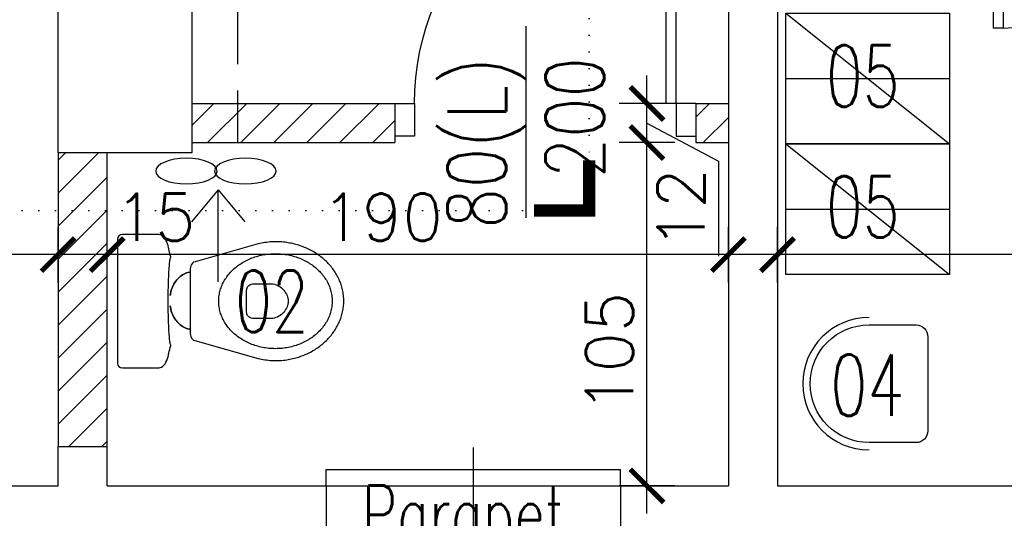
# Model space of a CAD drawing. Header units: millimetres. Extents: x 31969 to 285678, y -69766 to -1123.
# Tile 85 of 161: x 141974 to 142275, y -10615 to -10462. Entities that reach past the tile are written whole.
import ezdxf
from ezdxf.enums import TextEntityAlignment as Align
from ezdxf.lldxf.tags import DXFTag

# ---------------------------------------------------------------- set-up
doc = ezdxf.new("R2010")
doc.units = ezdxf.units.MM
doc.linetypes.add('DOT', pattern=[0.25, 0, -0.25])
doc.linetypes.add('KRE_16_8', pattern=[24, 16, -8])
for name, color, linetype in [('a-opis 1', 3, 'Continuous'), ('a-opis 2', 1, 'Continuous'), ('a-opis stolarki 1', 3, 'Continuous'), ('a-opis technologii 2', 12, 'Continuous'), ('a-przekrój 2', 251, 'Continuous'), ('a-stolarka drzwiowa', 3, 'Continuous'), ('a-stolarka okienna', 3, 'Continuous'), ('a-wentylacja', 3, 'Continuous'), ('a-wymiary', 11, 'Continuous'), ('a-wyposażenie', 84, 'Continuous'), ('a-ściany działowe projektowane', 5, 'Continuous'), ('a-ściany istniejące murowane', 6, 'Continuous')]:
    doc.layers.add(name, color=color, linetype=linetype)
doc.styles.add('MAREK', font='simplex.shx')
doc.styles.add('RS01507', font='romans.shx', dxfattribs={"width": 0.7, "height": 0.15})
doc.styles.add('WYMIAR', font='romans.shx', dxfattribs={"width": 0.8})
tags = doc.linetypes.add('DASHED', pattern=[0.75, 0.5, -0.25]).pattern_tags.tags
tags[6:7] = [DXFTag(74, 4), DXFTag(75, 0), DXFTag(340, '0'), DXFTag(46, 1.0), DXFTag(50, 0.0), DXFTag(44, 0.0), DXFTag(45, 0.0)]
tags[4:5] = [DXFTag(74, 4), DXFTag(75, 0), DXFTag(340, '0'), DXFTag(46, 1.0), DXFTag(50, 0.0), DXFTag(44, 0.0), DXFTag(45, 0.0)]
doc.dimstyles.new('MAREK', dxfattribs={"dimscale": 0.85, "dimtxt": 17, "dimasz": 12, "dimexe": 10, "dimexo": 0.625, "dimgap": 5, "dimtad": 1, "dimdec": 1, "dimdsep": 46, "dimtxsty": 'MAREK', "dimblk1": 'ARCHTICK', "dimblk2": 'ARCHTICK', "dimsah": 1, "dimcen": 2.5, "dimdle": 10, "dimadec": 0, "dimazin": 0, "dimtfac": 1, "dimtdec": 1, "dimtmove": 1, "dimatfit": 3, "dimldrblk": 'ARCHTICK', "dimfxl": 0, "dimtolj": 1, "dimtzin": 0, "dimarcsym": 0})

# ---------------------------------------------------------------- blocks, each defined once
blk = doc.blocks.new('A$C742963B9')
at = {"layer": 'a-stolarka drzwiowa'}
for p, q in [((6, 88.49), (0, 88.49)), ((6, 78.49), (6, 88.49)), ((86, 78.49), (86, 88.49)), ((86, 88.49), (92, 88.49)), ((0, 78.49), (6, 78.49)), ((86, 78.49), (83, 78.49)), ((83, 78.49), (83, 0)), ((92, 78.49), (86, 78.49)), ((86, 78.49), (86, 0)), ((83, 0), (86, 0))]:
    blk.add_line(p, q, dxfattribs=at)
at = {"layer": 'a-stolarka drzwiowa', "linetype": 'DASHED', "lineweight": 25, "ltscale": 20}
blk.add_arc((84.5, 78.49), 78.5, 180, 268.9051, dxfattribs=at)
blk = doc.blocks.new('A$C42BE72CD')
at = {"layer": 'a-stolarka drzwiowa'}
for p, q in [((6, 99.95), (0, 99.95)), ((6, 89.95), (6, 99.95)), ((96, 89.95), (96, 99.95)), ((96, 99.95), (102, 99.95)), ((0, 89.95), (6, 89.95)), ((6, 89.95), (9, 89.95)), ((6, 89.95), (6, 0)), ((9, 89.95), (9, 0)), ((102, 89.95), (96, 89.95)), ((9, 0), (6, 0))]:
    blk.add_line(p, q, dxfattribs=at)
at = {"layer": 'a-stolarka drzwiowa', "linetype": 'DASHED', "lineweight": 25, "ltscale": 20}
blk.add_arc((6, 89.95), 90, 271.9102, 0, dxfattribs=at)
blk = doc.blocks.new('_ARCHTICK')
at = {"color": 0, "linetype": 'ByBlock', "const_width": 0.15}
blk.add_lwpolyline([(-0.5, -0.5), (0.5, 0.5)], dxfattribs=at)
blk = doc.blocks.new('*D101')
at = {"layer": 'a-wymiary', "color": 0, "lineweight": -2, "ltscale": 100}
for p, q in [((142206.07, -10542.86), (142206.07, -10525.86)), ((142446.07, -10541.08), (142446.07, -10525.86)), ((142454.57, -10534.36), (142197.57, -10534.36))]:
    blk.add_line(p, q, dxfattribs=at)
at = {"layer": 'DEFPOINTS', "color": 0, "ltscale": 100}
for p in [(142206.07, -10534.36), (142446.07, -10541.61), (142206.07, -10543.83)]:
    blk.add_point(p, dxfattribs=at)
at = {"layer": 'a-wymiary', "color": 0, "lineweight": -2, "ltscale": 100, "xscale": 10.2, "yscale": 10.2, "zscale": 10.2, "rotation": 180}
blk.add_blockref('_ARCHTICK', (142206.07, -10534.36), dxfattribs=at)
at = {"layer": 'a-wymiary', "color": 0, "lineweight": -2, "ltscale": 100, "xscale": 10.2, "yscale": 10.2, "zscale": 10.2}
blk.add_blockref('_ARCHTICK', (142446.07, -10534.36), dxfattribs=at)
at = {"layer": 'a-wymiary', "color": 0, "ltscale": 100, "insert": (142326.07, -10522.88), "char_height": 14.45, "attachment_point": 5, "style": 'MAREK'}
blk.add_mtext('\\A1;240', dxfattribs=at)
blk = doc.blocks.new('*D102')
at = {"layer": 'a-wymiary', "color": 0, "lineweight": -2, "ltscale": 100}
for p, q in [((142001.07, -10542.86), (142001.07, -10525.86)), ((142191.07, -10542.86), (142191.07, -10525.86)), ((142199.57, -10534.36), (141992.57, -10534.36))]:
    blk.add_line(p, q, dxfattribs=at)
at = {"layer": 'DEFPOINTS', "color": 0, "ltscale": 100}
for p in [(142001.07, -10534.36), (142001.07, -10543.83), (142191.07, -10543.83)]:
    blk.add_point(p, dxfattribs=at)
at = {"layer": 'a-wymiary', "color": 0, "lineweight": -2, "ltscale": 100, "xscale": 10.2, "yscale": 10.2, "zscale": 10.2, "rotation": 180}
blk.add_blockref('_ARCHTICK', (142001.07, -10534.36), dxfattribs=at)
at = {"layer": 'a-wymiary', "color": 0, "lineweight": -2, "ltscale": 100, "xscale": 10.2, "yscale": 10.2, "zscale": 10.2}
blk.add_blockref('_ARCHTICK', (142191.07, -10534.36), dxfattribs=at)
at = {"layer": 'a-wymiary', "color": 0, "ltscale": 100, "insert": (142085.14, -10522.88), "char_height": 14.45, "attachment_point": 5, "style": 'MAREK'}
blk.add_mtext('\\A1;190', dxfattribs=at)
blk = doc.blocks.new('*D103')
at = {"layer": 'a-wymiary', "color": 0, "lineweight": -2, "ltscale": 100}
for p, q in [((141986.07, -10542.36), (141986.07, -10525.86)), ((142001.07, -10542.86), (142001.07, -10525.86)), ((142009.57, -10534.36), (141977.57, -10534.36))]:
    blk.add_line(p, q, dxfattribs=at)
at = {"layer": 'DEFPOINTS', "color": 0, "ltscale": 100}
for p in [(141986.07, -10534.36), (141986.07, -10542.89), (142001.07, -10543.83)]:
    blk.add_point(p, dxfattribs=at)
at = {"layer": 'a-wymiary', "color": 0, "lineweight": -2, "ltscale": 100, "xscale": 10.2, "yscale": 10.2, "zscale": 10.2, "rotation": 180}
blk.add_blockref('_ARCHTICK', (141986.07, -10534.36), dxfattribs=at)
at = {"layer": 'a-wymiary', "color": 0, "lineweight": -2, "ltscale": 100, "xscale": 10.2, "yscale": 10.2, "zscale": 10.2}
blk.add_blockref('_ARCHTICK', (142001.07, -10534.36), dxfattribs=at)
at = {"layer": 'a-wymiary', "color": 0, "ltscale": 100, "insert": (142015.76, -10522.88), "char_height": 14.45, "attachment_point": 5, "style": 'MAREK'}
blk.add_mtext('\\A1;15', dxfattribs=at)
blk = doc.blocks.new('*D113')
at = {"layer": 'a-wymiary', "color": 0, "lineweight": -2, "ltscale": 100}
for p, q in [((142166.15, -10613.6), (142166.15, -10491.6)), ((142174.65, -10500.1), (142157.65, -10500.1)), ((142174.65, -10605.1), (142157.65, -10605.1))]:
    blk.add_line(p, q, dxfattribs=at)
at = {"layer": 'DEFPOINTS', "color": 0, "ltscale": 100}
for p in [(142166.15, -10500.1), (142191.07, -10500.1), (142191.07, -10605.1)]:
    blk.add_point(p, dxfattribs=at)
at = {"layer": 'a-wymiary', "color": 0, "lineweight": -2, "ltscale": 100, "xscale": 10.2, "yscale": 10.2, "zscale": 10.2}
for p, rotation in [((142166.15, -10500.1), 90), ((142166.15, -10605.1), 270)]:
    blk.add_blockref('_ARCHTICK', p, dxfattribs=dict(at, rotation=rotation))
at = {"layer": 'a-wymiary', "color": 0, "ltscale": 100, "insert": (142154.67, -10564.25), "char_height": 14.45, "attachment_point": 5, "rotation": 90, "style": 'MAREK'}
blk.add_mtext('\\A1;105', dxfattribs=at)
blk = doc.blocks.new('*D114')
at = {"layer": 'a-wymiary', "color": 0, "lineweight": -2, "ltscale": 100}
for p, q in [((142166.15, -10508.6), (142166.15, -10479.6)), ((142174.65, -10488.1), (142157.65, -10488.1)), ((142166.15, -10494.1), (142188.02, -10505.73)), ((142174.65, -10500.1), (142157.65, -10500.1)), ((142188.02, -10505.73), (142188.02, -10534.87))]:
    blk.add_line(p, q, dxfattribs=at)
at = {"layer": 'DEFPOINTS', "color": 0, "ltscale": 100}
for p in [(142166.15, -10488.1), (142181.07, -10488.1), (142191.07, -10500.1)]:
    blk.add_point(p, dxfattribs=at)
at = {"layer": 'a-wymiary', "color": 0, "lineweight": -2, "ltscale": 100, "xscale": 10.2, "yscale": 10.2, "zscale": 10.2}
for p, rotation in [((142166.15, -10488.1), 90), ((142166.15, -10500.1), 270)]:
    blk.add_blockref('_ARCHTICK', p, dxfattribs=dict(at, rotation=rotation))
at = {"layer": 'a-wymiary', "color": 0, "ltscale": 100, "insert": (142176.55, -10520.3), "char_height": 14.45, "attachment_point": 5, "rotation": 90, "style": 'MAREK'}
blk.add_mtext('\\A1;12', dxfattribs=at)
blk = doc.blocks.new('*D118')
at = {"layer": 'a-wymiary', "color": 0, "lineweight": -2, "ltscale": 100}
for p, q in [((140928.07, -10542.86), (140928.07, -10525.86)), ((141986.07, -10542.86), (141986.07, -10525.86)), ((141994.57, -10534.36), (140919.57, -10534.36))]:
    blk.add_line(p, q, dxfattribs=at)
at = {"layer": 'DEFPOINTS', "color": 0, "ltscale": 100}
for p in [(140928.07, -10534.36), (140928.07, -10544.14), (141986.07, -10544.14)]:
    blk.add_point(p, dxfattribs=at)
at = {"layer": 'a-wymiary', "color": 0, "lineweight": -2, "ltscale": 100, "xscale": 10.2, "yscale": 10.2, "zscale": 10.2, "rotation": 180}
blk.add_blockref('_ARCHTICK', (140928.07, -10534.36), dxfattribs=at)
at = {"layer": 'a-wymiary', "color": 0, "lineweight": -2, "ltscale": 100, "xscale": 10.2, "yscale": 10.2, "zscale": 10.2}
blk.add_blockref('_ARCHTICK', (141986.07, -10534.36), dxfattribs=at)
at = {"layer": 'a-wymiary', "color": 0, "ltscale": 100, "insert": (141457.07, -10522.88), "char_height": 14.45, "attachment_point": 5, "style": 'MAREK'}
blk.add_mtext('\\A1;1058', dxfattribs=at)

msp = doc.modelspace()

# ---------------------------------------------------------------- hatches: boundary and pattern name
at = {"layer": 'a-przekrój 2', "ltscale": 0.1}
h = msp.add_hatch(dxfattribs=at)
h.set_pattern_fill('LINE', color=256, scale=2.25, angle=45)
h.paths.add_polyline_path([(142266.07, -10375.1), (142266.07, -10360.1), (142236.07, -10360.1), (142236.07, -10375.1)])
h.paths.add_polyline_path([(142181.07, -10500.1), (142191.07, -10500.1), (142191.07, -10488.1), (142181.07, -10488.1)])
h.paths.add_polyline_path([(142089.07, -10500.1), (142089.07, -10488.1), (142027.07, -10488.1), (142027.07, -10500.1)])
h.paths.add_polyline_path([(142001.07, -10503.1), (141986.07, -10503.1), (141986.07, -10593.1), (142001.07, -10593.1)])
h.paths.add_polyline_path([(142001.07, -10313.1), (141986.07, -10313.1), (141986.07, -10360.1), (142001.07, -10360.1)])

# ---------------------------------------------------------------- linework, layer by layer
at = {"layer": 'a-opis 1', "linetype": 'DOT', "ltscale": 20}
for p, q in [((142148.48, -9498.2), (142148.5, -10504.8)), ((142148.5, -10520.85), (141936.15, -10520.85))]:
    msp.add_line(p, q, dxfattribs=at)
at = {"layer": 'a-opis 2', "const_width": 3.74}
msp.add_lwpolyline([(142131.61, -10520.88), (142148.5, -10520.85), (142148.47, -10505.49)], dxfattribs=at)
at = {"layer": 'a-opis stolarki 1'}
for p, q in [((142129.13, -10464.49), (142129.13, -10523.11)), ((142113.07, -10730.53), (142113.07, -10593.4))]:
    msp.add_line(p, q, dxfattribs=at)
at = {"layer": 'a-stolarka okienna', "ltscale": 40}
for p, q in [((142068.07, -10605.1), (142068.07, -10600.1)), ((142068.07, -10600.1), (142158.07, -10600.1)), ((142158.07, -10605.1), (142158.07, -10600.1))]:
    msp.add_line(p, q, dxfattribs=at)
at = {"layer": 'a-stolarka okienna', "linetype": 'DASHED', "lineweight": 25, "ltscale": 20}
msp.add_line((142068.07, -10605.1), (142158.07, -10605.1), dxfattribs=at)
at = {"layer": 'a-wentylacja', "linetype": 'KRE_16_8'}
msp.add_line((142041.07, -10500.1), (142041.07, -10417.6), dxfattribs=at)
at = {"layer": 'a-wentylacja', "linetype": 'DASHED', "ltscale": 0.009}
for p, q in [((142034.98, -10514.55), (142026.84, -10524.3)), ((142034.98, -10542.67), (142034.98, -10514.55)), ((142034.98, -10514.55), (142043.13, -10524.3))]:
    msp.add_line(p, q, dxfattribs=at)
at = {"layer": 'a-wentylacja', "extrusion": (0, 0, -1)}
for centre in [(142025.31, -10508.79), (142043.33, -10508.79)]:
    msp.add_ellipse(centre, major_axis=(-9.4, 0), ratio=0.416668, dxfattribs=at)
at = {"layer": 'a-wyposażenie'}
for p, q in [((142208.63, -10460.45), (142258.63, -10500.45)), ((142208.63, -10480.45), (142258.63, -10480.45)), ((142208.63, -10500.45), (142258.63, -10540.45)), ((142208.63, -10520.45), (142258.63, -10520.45)), ((142004.36, -10529.07), (142004.24, -10529.62)), ((142004.24, -10529.62), (142004.24, -10548.6)), ((142004.69, -10528.62), (142004.36, -10529.07)), ((142005.17, -10528.32), (142004.69, -10528.62)), ((142005.75, -10528.21), (142005.17, -10528.32)), ((142016.94, -10528.21), (142005.75, -10528.21)), ((142017.32, -10528.26), (142016.94, -10528.21)), ((142017.7, -10528.41), (142017.32, -10528.26)), ((142018.07, -10528.67), (142017.7, -10528.41)), ((142018.42, -10529), (142018.07, -10528.67)), ((142018.76, -10529.42), (142018.42, -10529)), ((142019.06, -10529.9), (142018.76, -10529.42)), ((142019.32, -10530.45), (142019.06, -10529.9)), ((142019.53, -10531.05), (142019.32, -10530.45)), ((142019.68, -10531.59), (142019.53, -10531.05)), ((142019.53, -10531.05), (142019.53, -10531.05)), ((142019.81, -10532.14), (142019.68, -10531.59)), ((142019.95, -10532.71), (142019.81, -10532.14)), ((142047.2, -10531.1), (142027.97, -10536.52)), ((142047.72, -10530.99), (142047.2, -10531.1)), ((142048.24, -10530.88), (142047.72, -10530.99)), ((142048.76, -10530.78), (142048.24, -10530.88)), ((142049.29, -10530.69), (142048.76, -10530.78)), ((142049.82, -10530.61), (142049.29, -10530.69)), ((142050.36, -10530.54), (142049.82, -10530.61)), ((142050.9, -10530.48), (142050.36, -10530.54)), ((142051.44, -10530.44), (142050.9, -10530.48)), ((142051.99, -10530.42), (142051.44, -10530.44)), ((142052.54, -10530.41), (142051.99, -10530.42)), ((142053.04, -10530.41), (142052.54, -10530.41)), ((142053.53, -10530.43), (142053.04, -10530.41)), ((142054.02, -10530.45), (142053.53, -10530.43)), ((142054.52, -10530.49), (142054.02, -10530.45)), ((142055, -10530.53), (142054.52, -10530.49)), ((142055.49, -10530.59), (142055, -10530.53)), ((142055.97, -10530.65), (142055.49, -10530.59)), ((142056.44, -10530.73), (142055.97, -10530.65)), ((142056.92, -10530.81), (142056.44, -10530.73)), ((142057.38, -10530.9), (142056.92, -10530.81)), ((142057.85, -10531), (142057.38, -10530.9)), ((142058.31, -10531.11), (142057.85, -10531)), ((142058.77, -10531.23), (142058.31, -10531.11)), ((142059.22, -10531.36), (142058.77, -10531.23)), ((142059.67, -10531.5), (142059.22, -10531.36)), ((142060.11, -10531.64), (142059.67, -10531.5)), ((142060.55, -10531.79), (142060.11, -10531.64)), ((142060.98, -10531.96), (142060.55, -10531.79)), ((142061.41, -10532.13), (142060.98, -10531.96)), ((142061.83, -10532.3), (142061.41, -10532.13)), ((142062.25, -10532.49), (142061.83, -10532.3)), ((142062.66, -10532.68), (142062.25, -10532.49)), ((142020.08, -10533.28), (142019.95, -10532.71)), ((142020.22, -10533.86), (142020.08, -10533.28)), ((142020.38, -10534.43), (142020.22, -10533.86)), ((142020.33, -10535.8), (142020.38, -10535.52)), ((142020.56, -10535), (142020.38, -10534.43)), ((142020.38, -10535.52), (142020.44, -10535.3)), ((142020.44, -10535.3), (142020.5, -10535.12)), ((142020.5, -10535.12), (142020.56, -10535)), ((142020.56, -10535), (142020.56, -10535)), ((142044.5, -10535.73), (142044.93, -10535.55)), ((142044.93, -10535.55), (142045.36, -10535.38)), ((142045.36, -10535.38), (142045.8, -10535.21)), ((142045.8, -10535.21), (142046.25, -10535.06)), ((142046.25, -10535.06), (142046.7, -10534.92)), ((142046.7, -10534.92), (142047.16, -10534.79)), ((142047.16, -10534.79), (142047.63, -10534.66)), ((142047.63, -10534.66), (142048.1, -10534.55)), ((142048.1, -10534.55), (142048.57, -10534.45)), ((142048.57, -10534.45), (142049.05, -10534.36)), ((142049.05, -10534.36), (142049.54, -10534.29)), ((142049.54, -10534.29), (142050.03, -10534.22)), ((142050.03, -10534.22), (142050.52, -10534.17)), ((142050.52, -10534.17), (142051.02, -10534.12)), ((142051.02, -10534.12), (142051.52, -10534.09)), ((142051.52, -10534.09), (142052.03, -10534.07)), ((142052.03, -10534.07), (142052.54, -10534.07)), ((142052.54, -10534.07), (142052.54, -10534.07)), ((142052.54, -10534.07), (142053.05, -10534.07)), ((142053.05, -10534.07), (142053.55, -10534.09)), ((142053.55, -10534.09), (142054.06, -10534.12)), ((142054.06, -10534.12), (142054.55, -10534.17)), ((142054.55, -10534.17), (142055.05, -10534.22)), ((142055.05, -10534.22), (142055.54, -10534.29)), ((142055.54, -10534.29), (142056.02, -10534.36)), ((142056.02, -10534.36), (142056.5, -10534.45)), ((142056.5, -10534.45), (142056.98, -10534.55)), ((142056.98, -10534.55), (142057.45, -10534.66)), ((142057.45, -10534.66), (142057.91, -10534.79)), ((142057.91, -10534.79), (142058.37, -10534.92)), ((142058.37, -10534.92), (142058.83, -10535.06)), ((142058.83, -10535.06), (142059.27, -10535.21)), ((142059.27, -10535.21), (142059.71, -10535.38)), ((142059.71, -10535.38), (142060.15, -10535.55)), ((142060.15, -10535.55), (142060.58, -10535.73)), ((142063.07, -10532.89), (142062.66, -10532.68)), ((142063.47, -10533.09), (142063.07, -10532.89)), ((142063.86, -10533.31), (142063.47, -10533.09)), ((142064.25, -10533.53), (142063.86, -10533.31)), ((142064.64, -10533.77), (142064.25, -10533.53)), ((142065.01, -10534), (142064.64, -10533.77)), ((142065.38, -10534.25), (142065.01, -10534)), ((142065.75, -10534.5), (142065.38, -10534.25)), ((142066.1, -10534.76), (142065.75, -10534.5)), ((142066.45, -10535.03), (142066.1, -10534.76)), ((142066.8, -10535.3), (142066.45, -10535.03)), ((142067.13, -10535.58), (142066.8, -10535.3)), ((142067.46, -10535.86), (142067.13, -10535.58)), ((142020.01, -10538.91), (142020.05, -10538.36)), ((142020.05, -10538.36), (142020.09, -10537.85)), ((142020.09, -10537.85), (142020.13, -10537.37)), ((142020.13, -10537.37), (142020.18, -10536.92)), ((142020.18, -10536.92), (142020.22, -10536.5)), ((142020.22, -10536.5), (142020.27, -10536.13)), ((142020.27, -10536.13), (142020.33, -10535.8)), ((142026.55, -10538.21), (142026.47, -10538.72)), ((142026.68, -10537.75), (142026.55, -10538.21)), ((142026.88, -10537.33), (142026.68, -10537.75)), ((142027.15, -10536.98), (142026.88, -10537.33)), ((142027.51, -10536.71), (142027.15, -10536.98)), ((142027.97, -10536.52), (142027.51, -10536.71)), ((142039.64, -10538.91), (142039.96, -10538.62)), ((142039.96, -10538.62), (142040.29, -10538.33)), ((142040.29, -10538.33), (142040.63, -10538.05)), ((142040.63, -10538.05), (142040.98, -10537.78)), ((142040.98, -10537.78), (142041.34, -10537.52)), ((142041.34, -10537.52), (142041.71, -10537.27)), ((142041.71, -10537.27), (142042.08, -10537.02)), ((142042.08, -10537.02), (142042.47, -10536.78)), ((142042.47, -10536.78), (142042.86, -10536.55)), ((142042.86, -10536.55), (142043.26, -10536.34)), ((142043.26, -10536.34), (142043.66, -10536.12)), ((142043.66, -10536.12), (142044.08, -10535.92)), ((142044.08, -10535.92), (142044.5, -10535.73)), ((142060.58, -10535.73), (142061, -10535.92)), ((142061, -10535.92), (142061.41, -10536.12)), ((142061.41, -10536.12), (142061.82, -10536.34)), ((142061.82, -10536.34), (142062.22, -10536.55)), ((142062.22, -10536.55), (142062.61, -10536.78)), ((142062.61, -10536.78), (142062.99, -10537.02)), ((142062.99, -10537.02), (142063.37, -10537.27)), ((142063.37, -10537.27), (142063.74, -10537.52)), ((142063.74, -10537.52), (142064.09, -10537.78)), ((142064.09, -10537.78), (142064.44, -10538.05)), ((142064.44, -10538.05), (142064.78, -10538.33)), ((142064.78, -10538.33), (142065.12, -10538.62)), ((142065.12, -10538.62), (142065.44, -10538.91)), ((142067.78, -10536.15), (142067.46, -10535.86)), ((142068.1, -10536.45), (142067.78, -10536.15)), ((142068.41, -10536.75), (142068.1, -10536.45)), ((142068.7, -10537.06), (142068.41, -10536.75)), ((142069, -10537.38), (142068.7, -10537.06)), ((142069.28, -10537.7), (142069, -10537.38)), ((142069.55, -10538.03), (142069.28, -10537.7)), ((142069.82, -10538.36), (142069.55, -10538.03)), ((142070.08, -10538.69), (142069.82, -10538.36)), ((142019.85, -10541.91), (142019.88, -10541.28)), ((142019.88, -10541.28), (142019.91, -10540.67)), ((142019.91, -10540.67), (142019.94, -10540.06)), ((142019.94, -10540.06), (142019.97, -10539.47)), ((142019.97, -10539.47), (142020.01, -10538.91)), ((142023.01, -10541.41), (142022.67, -10541.75)), ((142022.67, -10541.75), (142023.01, -10541.41)), ((142023.36, -10541.09), (142023.01, -10541.41)), ((142023.01, -10541.41), (142023.36, -10541.09)), ((142023.73, -10540.8), (142023.36, -10541.09)), ((142023.36, -10541.09), (142023.73, -10540.8)), ((142024.12, -10540.54), (142023.73, -10540.8)), ((142023.73, -10540.8), (142024.12, -10540.54)), ((142024.51, -10540.31), (142024.12, -10540.54)), ((142024.12, -10540.54), (142024.51, -10540.31)), ((142024.93, -10540.11), (142024.51, -10540.31)), ((142024.51, -10540.31), (142024.93, -10540.11)), ((142025.35, -10539.94), (142024.93, -10540.11)), ((142024.93, -10540.11), (142025.35, -10539.94)), ((142025.78, -10539.8), (142025.35, -10539.94)), ((142025.35, -10539.94), (142025.78, -10539.8)), ((142026.23, -10539.7), (142025.78, -10539.8)), ((142025.78, -10539.8), (142026.23, -10539.7)), ((142026.42, -10539.83), (142026.41, -10540.4)), ((142026.41, -10540.4), (142026.41, -10548.51)), ((142026.43, -10539.27), (142026.42, -10539.83)), ((142026.47, -10538.72), (142026.43, -10539.27)), ((142037.19, -10541.86), (142037.42, -10541.51)), ((142037.42, -10541.51), (142037.66, -10541.16)), ((142037.66, -10541.16), (142037.91, -10540.82)), ((142037.91, -10540.82), (142038.17, -10540.48)), ((142038.17, -10540.48), (142038.44, -10540.16)), ((142038.44, -10540.16), (142038.73, -10539.83)), ((142038.73, -10539.83), (142039.02, -10539.52)), ((142039.02, -10539.52), (142039.32, -10539.21)), ((142039.32, -10539.21), (142039.64, -10538.91)), ((142065.44, -10538.91), (142065.75, -10539.21)), ((142065.75, -10539.21), (142066.06, -10539.52)), ((142066.06, -10539.52), (142066.35, -10539.83)), ((142066.35, -10539.83), (142066.63, -10540.16)), ((142066.63, -10540.16), (142066.9, -10540.48)), ((142066.9, -10540.48), (142067.17, -10540.82)), ((142067.17, -10540.82), (142067.42, -10541.16)), ((142067.42, -10541.16), (142067.66, -10541.51)), ((142067.66, -10541.51), (142067.89, -10541.86)), ((142070.33, -10539.04), (142070.08, -10538.69)), ((142070.57, -10539.38), (142070.33, -10539.04)), ((142070.8, -10539.74), (142070.57, -10539.38)), ((142071.03, -10540.09), (142070.8, -10539.74)), ((142071.24, -10540.46), (142071.03, -10540.09)), ((142071.45, -10540.82), (142071.24, -10540.46)), ((142071.64, -10541.19), (142071.45, -10540.82)), ((142071.83, -10541.57), (142071.64, -10541.19)), ((142072, -10541.95), (142071.83, -10541.57)), ((142019.77, -10545.11), (142019.78, -10544.47)), ((142019.78, -10544.47), (142019.79, -10543.83)), ((142019.79, -10543.83), (142019.81, -10543.19)), ((142019.81, -10543.19), (142019.83, -10542.55)), ((142019.83, -10542.55), (142019.85, -10541.91)), ((142021.04, -10544.27), (142020.85, -10544.76)), ((142020.85, -10544.76), (142021.04, -10544.27)), ((142021.26, -10543.8), (142021.04, -10544.27)), ((142021.04, -10544.27), (142021.26, -10543.8)), ((142021.5, -10543.35), (142021.26, -10543.8)), ((142021.26, -10543.8), (142021.5, -10543.35)), ((142021.77, -10542.91), (142021.5, -10543.35)), ((142021.5, -10543.35), (142021.77, -10542.91)), ((142022.05, -10542.5), (142021.77, -10542.91)), ((142021.77, -10542.91), (142022.05, -10542.5)), ((142022.35, -10542.11), (142022.05, -10542.5)), ((142022.05, -10542.5), (142022.35, -10542.11)), ((142022.67, -10541.75), (142022.35, -10542.11)), ((142022.35, -10542.11), (142022.67, -10541.75)), ((142035.78, -10544.87), (142035.92, -10544.48)), ((142035.92, -10544.48), (142036.06, -10544.09)), ((142036.06, -10544.09), (142036.22, -10543.71)), ((142036.22, -10543.71), (142036.39, -10543.33)), ((142036.39, -10543.33), (142036.57, -10542.95)), ((142036.57, -10542.95), (142036.77, -10542.58)), ((142036.77, -10542.58), (142036.97, -10542.22)), ((142036.97, -10542.22), (142037.19, -10541.86)), ((142043.81, -10544.78), (142044.03, -10544.23)), ((142044.03, -10544.23), (142044.36, -10543.84)), ((142044.36, -10543.84), (142044.74, -10543.57)), ((142044.74, -10543.57), (142045.15, -10543.42)), ((142045.15, -10543.42), (142045.55, -10543.34)), ((142045.55, -10543.34), (142045.91, -10543.33)), ((142045.91, -10543.33), (142051.29, -10543.31)), ((142051.29, -10543.31), (142051.77, -10543.34)), ((142051.77, -10543.34), (142052.24, -10543.43)), ((142052.24, -10543.43), (142052.71, -10543.56)), ((142052.71, -10543.56), (142053.15, -10543.75)), ((142053.15, -10543.75), (142053.58, -10543.97)), ((142053.58, -10543.97), (142053.99, -10544.23)), ((142053.99, -10544.23), (142054.37, -10544.53)), ((142054.37, -10544.53), (142054.73, -10544.86)), ((142067.89, -10541.86), (142068.1, -10542.22)), ((142068.1, -10542.22), (142068.31, -10542.58)), ((142068.31, -10542.58), (142068.51, -10542.95)), ((142068.51, -10542.95), (142068.69, -10543.33)), ((142068.69, -10543.33), (142068.86, -10543.71)), ((142068.86, -10543.71), (142069.02, -10544.09)), ((142069.02, -10544.09), (142069.16, -10544.48)), ((142069.16, -10544.48), (142069.29, -10544.87)), ((142072.17, -10542.33), (142072, -10541.95)), ((142072.33, -10542.72), (142072.17, -10542.33)), ((142072.48, -10543.11), (142072.33, -10542.72)), ((142072.61, -10543.51), (142072.48, -10543.11)), ((142072.74, -10543.9), (142072.61, -10543.51)), ((142072.86, -10544.31), (142072.74, -10543.9)), ((142072.97, -10544.71), (142072.86, -10544.31)), ((142019.75, -10546.34), (142019.76, -10545.73)), ((142019.75, -10546.94), (142019.75, -10546.34)), ((142019.75, -10547.52), (142019.75, -10546.94)), ((142019.75, -10548.07), (142019.75, -10547.52)), ((142019.76, -10545.73), (142019.77, -10545.11)), ((142020.41, -10546.32), (142020.31, -10546.86)), ((142020.31, -10546.86), (142020.41, -10546.32)), ((142020.53, -10545.78), (142020.41, -10546.32)), ((142020.41, -10546.32), (142020.53, -10545.78)), ((142020.68, -10545.26), (142020.53, -10545.78)), ((142020.53, -10545.78), (142020.68, -10545.26)), ((142020.85, -10544.76), (142020.68, -10545.26)), ((142020.68, -10545.26), (142020.85, -10544.76)), ((142035.23, -10547.75), (142035.27, -10547.32)), ((142035.27, -10547.32), (142035.32, -10546.91)), ((142035.32, -10546.91), (142035.39, -10546.49)), ((142035.39, -10546.49), (142035.47, -10546.08)), ((142035.47, -10546.08), (142035.56, -10545.68)), ((142035.56, -10545.68), (142035.66, -10545.27)), ((142035.66, -10545.27), (142035.78, -10544.87)), ((142043.73, -10545.51), (142043.81, -10544.78)), ((142043.73, -10548.36), (142043.73, -10545.51)), ((142054.73, -10544.86), (142055.07, -10545.22)), ((142055.07, -10545.22), (142055.37, -10545.6)), ((142055.37, -10545.6), (142055.64, -10546)), ((142055.64, -10546), (142055.88, -10546.41)), ((142055.88, -10546.41), (142056.08, -10546.84)), ((142056.08, -10546.84), (142056.24, -10547.28)), ((142056.24, -10547.28), (142056.36, -10547.72)), ((142069.29, -10544.87), (142069.41, -10545.27)), ((142069.41, -10545.27), (142069.52, -10545.68)), ((142069.52, -10545.68), (142069.61, -10546.08)), ((142069.61, -10546.08), (142069.69, -10546.49)), ((142069.69, -10546.49), (142069.75, -10546.91)), ((142069.75, -10546.91), (142069.81, -10547.32)), ((142069.81, -10547.32), (142069.84, -10547.75)), ((142073.06, -10545.12), (142072.97, -10544.71)), ((142073.15, -10545.54), (142073.06, -10545.12)), ((142073.22, -10545.95), (142073.15, -10545.54)), ((142073.28, -10546.37), (142073.22, -10545.95)), ((142073.33, -10546.79), (142073.28, -10546.37)), ((142073.38, -10547.22), (142073.33, -10546.79)), ((142073.4, -10547.64), (142073.38, -10547.22)), ((142073.42, -10548.07), (142073.4, -10547.64)), ((142004.24, -10548.6), (142004.24, -10567.58)), ((142019.68, -10548.6), (142019.68, -10548.53)), ((142019.76, -10548.6), (142019.75, -10548.07)), ((142019.75, -10549.12), (142019.76, -10548.6)), ((142019.75, -10549.68), (142019.75, -10549.12)), ((142019.75, -10550.25), (142019.75, -10549.68)), ((142019.75, -10550.85), (142019.75, -10550.25)), ((142019.76, -10548.6), (142019.76, -10548.6)), ((142020.31, -10550.01), (142020.41, -10550.56)), ((142020.41, -10550.56), (142020.31, -10550.01)), ((142020.41, -10550.56), (142020.53, -10551.09)), ((142020.53, -10551.09), (142020.41, -10550.56)), ((142026.41, -10548.51), (142026.41, -10556.78)), ((142035.21, -10548.17), (142035.23, -10547.75)), ((142035.21, -10548.6), (142035.21, -10548.17)), ((142035.21, -10549.02), (142035.21, -10548.6)), ((142035.21, -10548.6), (142035.21, -10548.6)), ((142035.23, -10549.45), (142035.21, -10549.02)), ((142035.27, -10549.87), (142035.23, -10549.45)), ((142035.32, -10550.29), (142035.27, -10549.87)), ((142035.39, -10550.7), (142035.32, -10550.29)), ((142043.73, -10551.69), (142043.73, -10548.36)), ((142056.08, -10550.35), (142055.88, -10550.78)), ((142056.24, -10549.91), (142056.08, -10550.35)), ((142056.35, -10549.47), (142056.24, -10549.91)), ((142056.43, -10549.03), (142056.35, -10549.47)), ((142056.36, -10547.72), (142056.43, -10548.16)), ((142056.43, -10548.16), (142056.45, -10548.59)), ((142056.45, -10548.59), (142056.43, -10549.03)), ((142069.75, -10550.29), (142069.69, -10550.7)), ((142069.81, -10549.87), (142069.75, -10550.29)), ((142069.84, -10549.45), (142069.81, -10549.87)), ((142069.84, -10547.75), (142069.86, -10548.17)), ((142069.86, -10549.02), (142069.84, -10549.45)), ((142069.86, -10548.17), (142069.87, -10548.6)), ((142069.87, -10548.6), (142069.86, -10549.02)), ((142069.87, -10548.6), (142069.87, -10548.6)), ((142073.22, -10551.06), (142073.28, -10550.64)), ((142073.28, -10550.64), (142073.33, -10550.22)), ((142073.33, -10550.22), (142073.38, -10549.8)), ((142073.38, -10549.8), (142073.4, -10549.37)), ((142073.4, -10549.37), (142073.42, -10548.94)), ((142073.43, -10548.51), (142073.42, -10548.07)), ((142073.42, -10548.94), (142073.43, -10548.51)), ((142019.76, -10551.46), (142019.75, -10550.85)), ((142019.77, -10552.09), (142019.76, -10551.46)), ((142019.78, -10552.72), (142019.77, -10552.09)), ((142019.79, -10553.36), (142019.78, -10552.72)), ((142019.81, -10554), (142019.79, -10553.36)), ((142020.53, -10551.09), (142020.68, -10551.61)), ((142020.68, -10551.61), (142020.53, -10551.09)), ((142020.68, -10551.61), (142020.85, -10552.12)), ((142020.85, -10552.12), (142020.68, -10551.61)), ((142020.85, -10552.12), (142021.04, -10552.61)), ((142021.04, -10552.61), (142020.85, -10552.12)), ((142021.04, -10552.61), (142021.26, -10553.08)), ((142021.26, -10553.08), (142021.04, -10552.61)), ((142021.26, -10553.08), (142021.5, -10553.53)), ((142021.5, -10553.53), (142021.26, -10553.08)), ((142021.5, -10553.53), (142021.77, -10553.96)), ((142021.77, -10553.96), (142021.5, -10553.53)), ((142035.47, -10551.11), (142035.39, -10550.7)), ((142035.56, -10551.52), (142035.47, -10551.11)), ((142035.66, -10551.92), (142035.56, -10551.52)), ((142035.78, -10552.32), (142035.66, -10551.92)), ((142035.92, -10552.71), (142035.78, -10552.32)), ((142036.06, -10553.1), (142035.92, -10552.71)), ((142036.22, -10553.49), (142036.06, -10553.1)), ((142036.39, -10553.87), (142036.22, -10553.49)), ((142043.81, -10552.42), (142043.73, -10551.69)), ((142044.03, -10552.97), (142043.81, -10552.42)), ((142044.35, -10553.37), (142044.03, -10552.97)), ((142044.74, -10553.63), (142044.35, -10553.37)), ((142045.15, -10553.78), (142044.74, -10553.63)), ((142052.69, -10553.63), (142052.22, -10553.76)), ((142053.14, -10553.45), (142052.69, -10553.63)), ((142053.57, -10553.22), (142053.14, -10553.45)), ((142053.98, -10552.96), (142053.57, -10553.22)), ((142054.36, -10552.66), (142053.98, -10552.96)), ((142054.73, -10552.33), (142054.36, -10552.66)), ((142055.06, -10551.97), (142054.73, -10552.33)), ((142055.37, -10551.59), (142055.06, -10551.97)), ((142055.64, -10551.19), (142055.37, -10551.59)), ((142055.88, -10550.78), (142055.64, -10551.19)), ((142068.86, -10553.49), (142068.69, -10553.87)), ((142069.02, -10553.1), (142068.86, -10553.49)), ((142069.16, -10552.71), (142069.02, -10553.1)), ((142069.29, -10552.32), (142069.16, -10552.71)), ((142069.41, -10551.92), (142069.29, -10552.32)), ((142069.52, -10551.52), (142069.41, -10551.92)), ((142069.61, -10551.11), (142069.52, -10551.52)), ((142069.69, -10550.7), (142069.61, -10551.11)), ((142072.48, -10553.92), (142072.61, -10553.52)), ((142072.61, -10553.52), (142072.74, -10553.12)), ((142072.74, -10553.12), (142072.86, -10552.72)), ((142072.86, -10552.72), (142072.97, -10552.31)), ((142072.97, -10552.31), (142073.06, -10551.9)), ((142073.06, -10551.9), (142073.15, -10551.48)), ((142073.15, -10551.48), (142073.22, -10551.06)), ((142019.83, -10554.64), (142019.81, -10554)), ((142019.85, -10555.28), (142019.83, -10554.64)), ((142019.88, -10555.91), (142019.85, -10555.28)), ((142019.91, -10556.53), (142019.88, -10555.91)), ((142019.94, -10557.13), (142019.91, -10556.53)), ((142021.77, -10553.96), (142022.05, -10554.37)), ((142022.05, -10554.37), (142021.77, -10553.96)), ((142022.05, -10554.37), (142022.35, -10554.76)), ((142022.35, -10554.76), (142022.05, -10554.37)), ((142022.35, -10554.76), (142022.67, -10555.13)), ((142022.67, -10555.13), (142022.35, -10554.76)), ((142022.67, -10555.13), (142023.01, -10555.47)), ((142023.01, -10555.47), (142022.67, -10555.13)), ((142023.01, -10555.47), (142023.36, -10555.79)), ((142023.36, -10555.79), (142023.01, -10555.47)), ((142023.36, -10555.79), (142023.73, -10556.07)), ((142023.73, -10556.07), (142023.36, -10555.79)), ((142023.73, -10556.07), (142024.12, -10556.33)), ((142024.12, -10556.33), (142023.73, -10556.07)), ((142024.12, -10556.33), (142024.51, -10556.57)), ((142024.51, -10556.57), (142024.12, -10556.33)), ((142024.51, -10556.57), (142024.93, -10556.77)), ((142024.93, -10556.77), (142024.51, -10556.57)), ((142036.57, -10554.24), (142036.39, -10553.87)), ((142036.77, -10554.61), (142036.57, -10554.24)), ((142036.97, -10554.98), (142036.77, -10554.61)), ((142037.19, -10555.34), (142036.97, -10554.98)), ((142037.42, -10555.69), (142037.19, -10555.34)), ((142037.66, -10556.04), (142037.42, -10555.69)), ((142037.91, -10556.38), (142037.66, -10556.04)), ((142038.17, -10556.71), (142037.91, -10556.38)), ((142038.44, -10557.04), (142038.17, -10556.71)), ((142045.54, -10553.86), (142045.15, -10553.78)), ((142045.89, -10553.87), (142045.54, -10553.86)), ((142051.26, -10553.87), (142045.89, -10553.87)), ((142051.75, -10553.85), (142051.26, -10553.87)), ((142052.22, -10553.76), (142051.75, -10553.85)), ((142066.9, -10556.71), (142066.63, -10557.04)), ((142067.17, -10556.38), (142066.9, -10556.71)), ((142067.42, -10556.04), (142067.17, -10556.38)), ((142067.66, -10555.69), (142067.42, -10556.04)), ((142067.89, -10555.34), (142067.66, -10555.69)), ((142068.1, -10554.98), (142067.89, -10555.34)), ((142068.31, -10554.61), (142068.1, -10554.98)), ((142068.51, -10554.24), (142068.31, -10554.61)), ((142068.69, -10553.87), (142068.51, -10554.24)), ((142071.03, -10556.96), (142071.24, -10556.59)), ((142071.24, -10556.59), (142071.45, -10556.22)), ((142071.45, -10556.22), (142071.64, -10555.85)), ((142071.64, -10555.85), (142071.83, -10555.47)), ((142071.83, -10555.47), (142072, -10555.09)), ((142072, -10555.09), (142072.17, -10554.7)), ((142072.17, -10554.7), (142072.33, -10554.31)), ((142072.33, -10554.31), (142072.48, -10553.92)), ((142019.97, -10557.72), (142019.94, -10557.13)), ((142020.01, -10558.29), (142019.97, -10557.72)), ((142020.05, -10558.83), (142020.01, -10558.29)), ((142020.09, -10559.34), (142020.05, -10558.83)), ((142020.13, -10559.83), (142020.09, -10559.34)), ((142024.93, -10556.77), (142025.35, -10556.94)), ((142025.35, -10556.94), (142024.93, -10556.77)), ((142025.35, -10556.94), (142025.78, -10557.07)), ((142025.78, -10557.07), (142025.35, -10556.94)), ((142025.78, -10557.07), (142026.23, -10557.18)), ((142026.23, -10557.18), (142025.78, -10557.07)), ((142026.41, -10556.78), (142026.42, -10557.33)), ((142026.42, -10557.33), (142026.43, -10557.89)), ((142026.43, -10557.89), (142026.47, -10558.44)), ((142026.47, -10558.44), (142026.55, -10558.96)), ((142026.55, -10558.96), (142026.67, -10559.45)), ((142026.67, -10559.45), (142026.86, -10559.87)), ((142038.73, -10557.36), (142038.44, -10557.04)), ((142039.02, -10557.68), (142038.73, -10557.36)), ((142039.32, -10557.98), (142039.02, -10557.68)), ((142039.64, -10558.28), (142039.32, -10557.98)), ((142039.96, -10558.58), (142039.64, -10558.28)), ((142040.29, -10558.86), (142039.96, -10558.58)), ((142040.63, -10559.14), (142040.29, -10558.86)), ((142040.98, -10559.41), (142040.63, -10559.14)), ((142041.34, -10559.67), (142040.98, -10559.41)), ((142041.71, -10559.93), (142041.34, -10559.67)), ((142063.74, -10559.67), (142063.37, -10559.93)), ((142064.09, -10559.41), (142063.74, -10559.67)), ((142064.44, -10559.14), (142064.09, -10559.41)), ((142064.78, -10558.86), (142064.44, -10559.14)), ((142065.12, -10558.58), (142064.78, -10558.86)), ((142065.44, -10558.28), (142065.12, -10558.58)), ((142065.75, -10557.98), (142065.44, -10558.28)), ((142066.06, -10557.68), (142065.75, -10557.98)), ((142066.35, -10557.36), (142066.06, -10557.68)), ((142066.63, -10557.04), (142066.35, -10557.36)), ((142068.7, -10560.02), (142069, -10559.7)), ((142069, -10559.7), (142069.28, -10559.38)), ((142069.28, -10559.38), (142069.55, -10559.05)), ((142069.55, -10559.05), (142069.82, -10558.71)), ((142069.82, -10558.71), (142070.08, -10558.37)), ((142070.08, -10558.37), (142070.33, -10558.03)), ((142070.33, -10558.03), (142070.57, -10557.68)), ((142070.57, -10557.68), (142070.8, -10557.32)), ((142070.8, -10557.32), (142071.03, -10556.96)), ((142020.18, -10560.28), (142020.13, -10559.83)), ((142020.22, -10560.69), (142020.18, -10560.28)), ((142020.27, -10561.06), (142020.22, -10560.69)), ((142020.33, -10561.39), (142020.27, -10561.06)), ((142020.38, -10561.67), (142020.33, -10561.39)), ((142020.44, -10561.9), (142020.38, -10561.67)), ((142020.38, -10562.76), (142020.56, -10562.19)), ((142020.5, -10562.07), (142020.44, -10561.9)), ((142020.56, -10562.19), (142020.5, -10562.07)), ((142020.56, -10562.19), (142020.56, -10562.19)), ((142026.86, -10559.87), (142027.13, -10560.23)), ((142027.13, -10560.23), (142027.48, -10560.5)), ((142027.48, -10560.5), (142027.93, -10560.67)), ((142027.93, -10560.67), (142047.2, -10566.09)), ((142042.08, -10560.17), (142041.71, -10559.93)), ((142042.47, -10560.41), (142042.08, -10560.17)), ((142042.86, -10560.64), (142042.47, -10560.41)), ((142043.26, -10560.86), (142042.86, -10560.64)), ((142043.66, -10561.07), (142043.26, -10560.86)), ((142044.08, -10561.27), (142043.66, -10561.07)), ((142044.5, -10561.46), (142044.08, -10561.27)), ((142044.93, -10561.65), (142044.5, -10561.46)), ((142045.36, -10561.82), (142044.93, -10561.65)), ((142045.8, -10561.98), (142045.36, -10561.82)), ((142046.25, -10562.13), (142045.8, -10561.98)), ((142046.7, -10562.28), (142046.25, -10562.13)), ((142047.16, -10562.41), (142046.7, -10562.28)), ((142047.63, -10562.53), (142047.16, -10562.41)), ((142048.1, -10562.64), (142047.63, -10562.53)), ((142048.57, -10562.74), (142048.1, -10562.64)), ((142049.05, -10562.83), (142048.57, -10562.74)), ((142056.5, -10562.74), (142056.02, -10562.83)), ((142056.98, -10562.64), (142056.5, -10562.74)), ((142057.45, -10562.53), (142056.98, -10562.64)), ((142057.91, -10562.41), (142057.45, -10562.53)), ((142058.37, -10562.28), (142057.91, -10562.41)), ((142058.83, -10562.13), (142058.37, -10562.28)), ((142059.27, -10561.98), (142058.83, -10562.13)), ((142059.71, -10561.82), (142059.27, -10561.98)), ((142060.15, -10561.65), (142059.71, -10561.82)), ((142060.58, -10561.46), (142060.15, -10561.65)), ((142061, -10561.27), (142060.58, -10561.46)), ((142061.41, -10561.07), (142061, -10561.27)), ((142061.82, -10560.86), (142061.41, -10561.07)), ((142062.22, -10560.64), (142061.82, -10560.86)), ((142062.61, -10560.41), (142062.22, -10560.64)), ((142062.99, -10560.17), (142062.61, -10560.41)), ((142063.37, -10559.93), (142062.99, -10560.17)), ((142065.38, -10562.88), (142065.75, -10562.62)), ((142065.75, -10562.62), (142066.1, -10562.36)), ((142066.1, -10562.36), (142066.45, -10562.09)), ((142066.45, -10562.09), (142066.8, -10561.81)), ((142066.8, -10561.81), (142067.13, -10561.53)), ((142067.13, -10561.53), (142067.46, -10561.24)), ((142067.46, -10561.24), (142067.78, -10560.94)), ((142067.78, -10560.94), (142068.1, -10560.64)), ((142068.1, -10560.64), (142068.41, -10560.33)), ((142068.41, -10560.33), (142068.7, -10560.02)), ((142019.53, -10566.14), (142019.68, -10565.61)), ((142019.68, -10565.61), (142019.81, -10565.05)), ((142019.81, -10565.05), (142019.95, -10564.49)), ((142019.95, -10564.49), (142020.08, -10563.91)), ((142020.08, -10563.91), (142020.22, -10563.34)), ((142020.22, -10563.34), (142020.38, -10562.76)), ((142049.54, -10562.91), (142049.05, -10562.83)), ((142050.03, -10562.97), (142049.54, -10562.91)), ((142050.52, -10563.03), (142050.03, -10562.97)), ((142051.02, -10563.07), (142050.52, -10563.03)), ((142051.52, -10563.1), (142051.02, -10563.07)), ((142052.03, -10563.12), (142051.52, -10563.1)), ((142052.54, -10563.13), (142052.03, -10563.12)), ((142053.05, -10563.12), (142052.54, -10563.13)), ((142052.54, -10563.13), (142052.54, -10563.13)), ((142053.55, -10563.1), (142053.05, -10563.12)), ((142054.06, -10563.07), (142053.55, -10563.1)), ((142054.55, -10563.03), (142054.06, -10563.07)), ((142055.05, -10562.97), (142054.55, -10563.03)), ((142055.54, -10562.91), (142055.05, -10562.97)), ((142056.02, -10562.83), (142055.54, -10562.91)), ((142059.22, -10565.81), (142059.67, -10565.68)), ((142059.67, -10565.68), (142060.11, -10565.53)), ((142060.11, -10565.53), (142060.55, -10565.37)), ((142060.55, -10565.37), (142060.98, -10565.21)), ((142060.98, -10565.21), (142061.41, -10565.03)), ((142061.41, -10565.03), (142061.83, -10564.85)), ((142061.83, -10564.85), (142062.25, -10564.66)), ((142062.25, -10564.66), (142062.66, -10564.47)), ((142062.66, -10564.47), (142063.07, -10564.26)), ((142063.07, -10564.26), (142063.47, -10564.05)), ((142063.47, -10564.05), (142063.86, -10563.83)), ((142063.86, -10563.83), (142064.25, -10563.6)), ((142064.25, -10563.6), (142064.64, -10563.37)), ((142064.64, -10563.37), (142065.01, -10563.12)), ((142065.01, -10563.12), (142065.38, -10562.88)), ((142004.24, -10567.58), (142004.36, -10568.13)), ((142004.36, -10568.13), (142004.69, -10568.57)), ((142004.69, -10568.57), (142005.17, -10568.88)), ((142017.7, -10568.78), (142018.07, -10568.53)), ((142018.07, -10568.53), (142018.42, -10568.19)), ((142018.42, -10568.19), (142018.76, -10567.78)), ((142018.76, -10567.78), (142019.06, -10567.29)), ((142019.06, -10567.29), (142019.32, -10566.74)), ((142019.32, -10566.74), (142019.53, -10566.14)), ((142047.2, -10566.09), (142047.72, -10566.21)), ((142047.72, -10566.21), (142048.24, -10566.32)), ((142048.24, -10566.32), (142048.76, -10566.42)), ((142048.76, -10566.42), (142049.29, -10566.51)), ((142049.29, -10566.51), (142049.82, -10566.59)), ((142049.82, -10566.59), (142050.36, -10566.65)), ((142050.36, -10566.65), (142050.9, -10566.71)), ((142050.9, -10566.71), (142051.44, -10566.75)), ((142051.44, -10566.75), (142051.99, -10566.78)), ((142051.99, -10566.78), (142052.54, -10566.79)), ((142052.54, -10566.79), (142053.04, -10566.78)), ((142053.04, -10566.78), (142053.53, -10566.76)), ((142053.53, -10566.76), (142054.02, -10566.74)), ((142054.02, -10566.74), (142054.52, -10566.7)), ((142054.52, -10566.7), (142055, -10566.66)), ((142055, -10566.66), (142055.49, -10566.6)), ((142055.49, -10566.6), (142055.97, -10566.54)), ((142055.97, -10566.54), (142056.44, -10566.46)), ((142056.44, -10566.46), (142056.92, -10566.38)), ((142056.92, -10566.38), (142057.38, -10566.28)), ((142057.38, -10566.28), (142057.85, -10566.18)), ((142057.85, -10566.18), (142058.31, -10566.07)), ((142058.31, -10566.07), (142058.77, -10565.94)), ((142058.77, -10565.94), (142059.22, -10565.81)), ((142005.17, -10568.88), (142005.75, -10568.99)), ((142005.75, -10568.99), (142016.94, -10568.99)), ((142016.94, -10568.99), (142017.32, -10568.93)), ((142017.32, -10568.93), (142017.7, -10568.78))]:
    msp.add_line(p, q, dxfattribs=at)
for points in [[(142208.63, -10500.45), (142208.63, -10460.45), (142258.63, -10460.45), (142258.63, -10500.45)], [(142208.63, -10540.45), (142208.63, -10500.45), (142258.63, -10500.45), (142258.63, -10540.45)]]:
    msp.add_lwpolyline(points, close=True, dxfattribs=at)
msp.add_lwpolyline([(142234.05, -10591.86, -1), (142234.05, -10555.86), (142248.45, -10555.86, -0.414214), (142252.05, -10559.46), (142252.05, -10588.26, -0.414214), (142248.45, -10591.86)], format="xyb", close=True, dxfattribs=at)
msp.add_arc((142234.05, -10573.86), 20.25, 90, 270, dxfattribs=at)
at = {"layer": 'a-ściany działowe projektowane', "ltscale": 20}
for p, q in [((142027.07, -10488.1), (142089.07, -10488.1)), ((142089.07, -10488.1), (142089.07, -10500.1)), ((142181.07, -10488.1), (142181.07, -10500.1)), ((142181.07, -10488.1), (142191.07, -10488.1)), ((142027.07, -10500.1), (142089.07, -10500.1)), ((142181.07, -10500.1), (142191.07, -10500.1)), ((141986.07, -10503.1), (141986.07, -10593.1)), ((142001.07, -10593.1), (142001.07, -10503.1))]:
    msp.add_line(p, q, dxfattribs=at)
at = {"layer": 'a-ściany istniejące murowane'}
for p, q in [((141986.07, -10503.1), (141986.07, -10360.1)), ((142027.07, -10503.1), (142027.07, -10375.1)), ((142191.07, -10375.1), (142191.07, -10605.1)), ((142206.07, -10375.1), (142206.07, -10605.1)), ((141986.07, -10503.1), (142027.07, -10503.1)), ((141986.07, -10593.1), (142001.07, -10593.1)), ((141986.07, -10605.1), (141986.07, -10593.1)), ((142001.07, -10605.1), (142001.07, -10593.1)), ((141971.07, -10605.1), (141986.07, -10605.1)), ((142001.07, -10605.1), (142068.07, -10605.1)), ((142068.07, -10605.1), (142068.07, -10675.1)), ((142158.07, -10605.1), (142191.07, -10605.1)), ((142158.07, -10605.1), (142158.07, -10675.1)), ((142206.07, -10605.1), (142286.07, -10605.1))]:
    msp.add_line(p, q, dxfattribs=at)

# ---------------------------------------------------------------- block references
at = {"layer": 'a-stolarka drzwiowa', "ltscale": 100}
msp.add_blockref('A$C42BE72CD', (142266.07, -10465.05), dxfattribs=at)
at = {"layer": 'a-stolarka drzwiowa', "ltscale": 100, "xscale": -1, "rotation": 180}
msp.add_blockref('A$C742963B9', (142089.07, -10409.61), dxfattribs=at)

# ---------------------------------------------------------------- texts
at = {"layer": 'a-opis 1', "ltscale": 40, "style": 'RS01507', "width": 0.7}
msp.add_text('Parapet ', height=17.103, dxfattribs=at).set_placement((142078.98, -10613.55), align=Align.MIDDLE_LEFT)
at = {"layer": 'a-opis stolarki 1', "insert": (142153.11, -10473.91), "char_height": 18, "width": 35.8438, "attachment_point": 9, "rotation": 90, "style": 'WYMIAR'}
msp.add_mtext('\\P80(L)\\P200', dxfattribs=at)
at = {"layer": 'a-opis technologii 2', "ltscale": 40, "style": 'RS01507', "width": 0.7}
for s, p in [('05', (142220.84, -10489.12)), ('05', (142220.84, -10529.12)), ('02', (142040.16, -10558.03)), ('04', (142222.26, -10583.72))]:
    msp.add_text(s, height=18.813, dxfattribs=at).set_placement(p)

# ---------------------------------------------------------------- dimensions: what is measured, and where the dimension line sits
at = {"layer": 'a-wymiary', "ltscale": 100}
for base, p1, p2, picture, middle in [((142166.15, -10488.1), (142191.07, -10500.1), (142181.07, -10488.1), '*D114', (142188.02, -10509.98)), ((142166.15, -10500.1), (142191.07, -10605.1), (142191.07, -10500.1), '*D113', (142166.15, -10564.25))]:
    dim = msp.add_linear_dim(base=base, p1=p1, p2=p2, angle=90, dimstyle='MAREK', dxfattribs=at)
    dim.commit()
    dim.dimension.update_dxf_attribs({"geometry": picture, "text_midpoint": middle, "dimtype": 160})
for base, p1, p2, picture, middle in [((140928.07, -10534.36), (141986.07, -10544.14), (140928.07, -10544.14), '*D118', (141457.07, -10522.88)), ((142206.07, -10534.36), (142446.07, -10541.61), (142206.07, -10543.83), '*D101', (142326.07, -10522.88))]:
    dim = msp.add_linear_dim(base=base, p1=p1, p2=p2, dimstyle='MAREK', dxfattribs=at)
    dim.commit()
    dim.dimension.update_dxf_attribs({"geometry": picture, "text_midpoint": middle})
for base, p1, p2, picture, middle in [((141986.07, -10534.36), (142001.07, -10543.83), (141986.07, -10542.89), '*D103', (142015.76, -10534.36)), ((142001.07, -10534.36), (142191.07, -10543.83), (142001.07, -10543.83), '*D102', (142085.14, -10534.36))]:
    dim = msp.add_linear_dim(base=base, p1=p1, p2=p2, dimstyle='MAREK', dxfattribs=at)
    dim.commit()
    dim.dimension.update_dxf_attribs({"geometry": picture, "text_midpoint": middle, "dimtype": 160})

doc.saveas('drawing.dxf')
